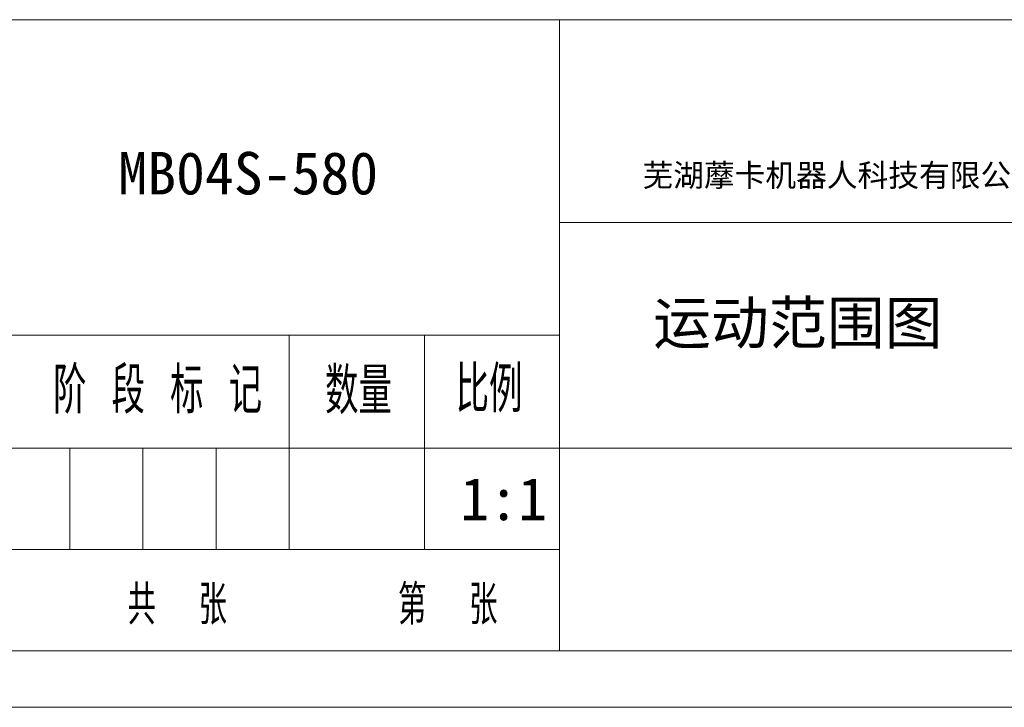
# Model space of a CAD drawing. Header units: millimetres. Extents: x -2031 to 1277, y -458 to 5880.
# Tile 18 of 61: x -816 to 166, y 2545 to 3230. Entities that reach past the tile are written whole.
import ezdxf

# ---------------------------------------------------------------- set-up
doc = ezdxf.new("R2010")
doc.units = ezdxf.units.MM
doc.header["$LTSCALE"] = 5
doc.linetypes.add('CENTER', pattern=[10.16, 6.35, -1.27, 1.27, -1.27])
for name, color, linetype, lineweight in [('1轮廓实线层', 7, 'Continuous', 18), ('2细线层', 4, 'Continuous', 13), ('6文字层', 3, 'Continuous', 13), ('图框层', 7, 'Continuous', 18)]:
    doc.layers.add(name, color=color, linetype=linetype, lineweight=lineweight)
doc.styles.add('仿宋体', font='txt')
doc.styles.add('标准汉字', font='gbenor.shx', dxfattribs={"bigfont": 'gbcbig.shx'})

# ---------------------------------------------------------------- blocks, each defined once
blk = doc.blocks.new('ZwmFrameMain_A4^_^无分区图框^_^portrait')
at = {"layer": '1轮廓实线层'}
blk.add_line((0, 0), (180, 0), dxfattribs=at)
at = {"layer": '2细线层'}
blk.add_line((-25, -5), (185, -5), dxfattribs=at)

msp = doc.modelspace()

# ---------------------------------------------------------------- linework, layer by layer
at = {"layer": '1轮廓实线层'}
msp.add_line((-1737.643, 3229.682), (284.117, 3229.682), dxfattribs=at)
at = {"layer": '2细线层', "color": 6, "linetype": 'Continuous'}
for p, q in [((-277.483, 2600.69), (-277.483, 3229.682)), ((-277.483, 3027.506), (284.117, 3027.506)), ((-1737.643, 2915.186), (-277.483, 2915.186)), ((-547.051, 2701.778), (-547.051, 2915.186)), ((-412.267, 2701.778), (-412.267, 2915.186)), ((-839.083, 2802.866), (284.117, 2802.866)), ((-766.075, 2701.778), (-766.075, 2802.866)), ((-693.067, 2701.778), (-693.067, 2802.866)), ((-620.059, 2701.778), (-620.059, 2802.866)), ((-839.083, 2701.778), (-277.483, 2701.778))]:
    msp.add_line(p, q, dxfattribs=at)

# ---------------------------------------------------------------- block references
at = {"layer": '图框层', "xscale": 11.232, "yscale": 11.232, "zscale": 11.232}
msp.add_blockref('ZwmFrameMain_A4^_^无分区图框^_^portrait', (-1737.643, 2600.69), dxfattribs=at)

# ---------------------------------------------------------------- texts
at = {"color": 4, "linetype": 'CENTER', "attachment_point": 1}
for s, width, insert, char_height in [('MB04S-580', 9.83192, (-717.613, 3097.923), 42.3333), ('{\\fSimSun|b0|i0|c134|p2;运动范围图}', 435.79881, (-184.265, 2948.835), 42.33333)]:
    msp.add_mtext_dynamic_manual_height_columns(s, width=width, gutter_width=21.167, heights=[0], dxfattribs=dict(at, insert=insert, char_height=char_height))
at = {"color": 6, "linetype": 'CENTER', "insert": (-376.48, 2773.313), "char_height": 42.3333, "attachment_point": 1}
msp.add_mtext_dynamic_manual_height_columns('1:1', width=24.57976, gutter_width=21.167, heights=[0], dxfattribs=at)
at = {"layer": '6文字层', "color": 4, "linetype": 'Continuous', "insert": (4.343, 3073.421), "char_height": 22.464, "width": 619.89345, "attachment_point": 5, "style": '仿宋体'}
msp.add_mtext('芜湖藦卡机器人科技有限公司', dxfattribs=at)
at = {"layer": '6文字层', "color": 6, "attachment_point": 7, "style": '标准汉字'}
for s, insert, char_height, width in [('阶 段 标 记', (-782.703, 2837.051), 46.2494, 341.7336), ('数量', (-511.361, 2836.613), 46.2494, 112.5306), ('比例', (-381.182, 2838.293), 46.2494, 105.651), ('共  张        第  张', (-708.439, 2626.766), 39.312, 683.397)]:
    msp.add_mtext(s, dxfattribs=dict(at, insert=insert, char_height=char_height, width=width))

doc.saveas('drawing.dxf')
